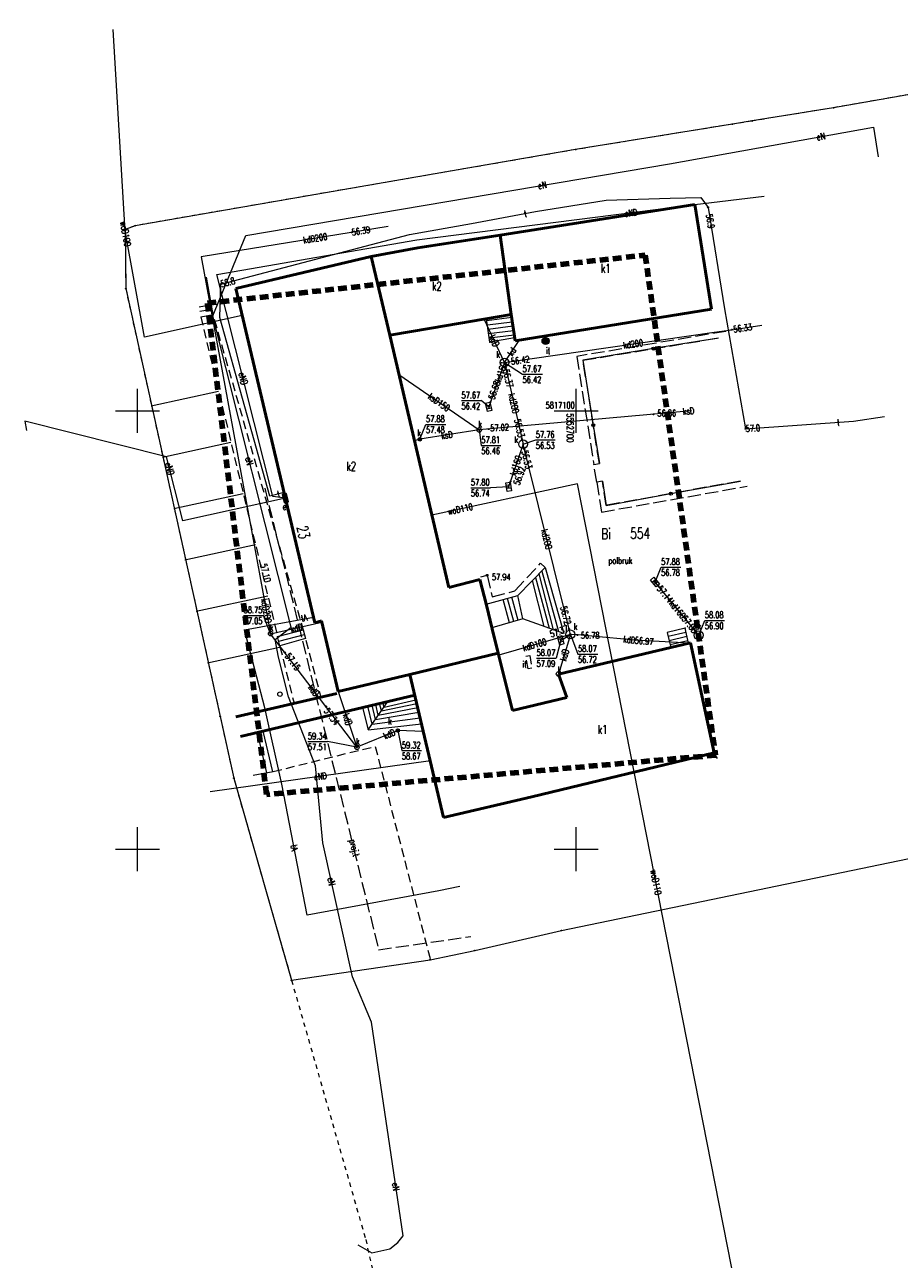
# Model space of a CAD drawing. Header units: metres. Extents: x 5552398 to 5553202, y 5816748 to 5817252.
# Tile 4 of 7: x 5552637 to 5552737, y 5817003 to 5817144. Entities that reach past the tile are written whole.
import ezdxf
from ezdxf.enums import TextEntityAlignment as Align

# ---------------------------------------------------------------- set-up
doc = ezdxf.new("R2010")
doc.units = ezdxf.units.M
doc.header["$MEASUREMENT"] = 0
for name, pattern in [('1', [0]), ('1_OTZI', [1.5, 1, -0.5]), ('2', [1.5, 1, -0.5]), ('2_EGBS', [0]), ('2_EGBSG', [0]), ('2_EGBU_A', [0]), ('3_SUEP_A', [0]), ('3_SUKP', [0]), ('3_SUKS', [0]), ('3_SUPP_P', [2, 1.5, -0.5]), ('3_SUTP_A', [0]), ('3_SUWP', [0]), ('GUZ', [1, 0.5, -0.5]), ('KOC', [1.5, 1, -0.5]), ('KOJ', [0]), ('KOU', [2, 1.5, -0.5]), ('SCH', [0])]:
    doc.linetypes.add(name, pattern=pattern)
doc.layers.get('0').update_dxf_attribs({"color": 250, "linetype": 'CONTINUOUS', "lineweight": 100})
for name, color, linetype, lineweight in [('Dzialki', 7, '1', 18), ('EBT_L_1', 7, '1', 18), ('EBT_R_L_1', 1, '1', 18), ('EGBB_E_T_0', 7, 'CONTINUOUS', 20), ('EGBE_L_3', 7, '2_EGBS', 18), ('Numery_dzialek', 7, 'CONTINUOUS', 13), ('OTZ_E_T_0', 7, 'CONTINUOUS', 0), ('OTZ_L_4', 7, '1_OTZI', 18), ('OTZ_T_2', 7, 'CONTINUOUS', 18), ('Podzial_sekcyjny_krzyze', 7, '1', 18), ('Punkty', 7, 'CONTINUOUS', 18), ('RLINIE_L_0', 2, '2', 100), ('RTEKSTY_T_0', 1, 'CONTINUOUS', 18), ('SDR_L_1', 7, '1', 18), ('SDR_R_L_1', 7, '1', 18), ('SDR_T_3', 7, 'CONTINUOUS', 18), ('SUE_E_T_1', 1, 'CONTINUOUS', 0), ('SUE_T_4', 1, 'CONTINUOUS', 18), ('SUEP_E_T_0', 1, 'CONTINUOUS', 0), ('SUEP_L_0', 1, '3_SUEP_A', 18), ('SUP_T_2', 7, 'CONTINUOUS', 18), ('SUWP_E_T_0', 5, 'CONTINUOUS', 0), ('SUWP_L_0', 5, '3_SUWP', 18), ('SZO_L_1', 7, 'CONTINUOUS', 35)]:
    doc.layers.add(name, color=color, linetype=linetype, lineweight=lineweight)
for name, color, linetype, lineweight, true_color in [('EADTD_T_0', 7, 'CONTINUOUS', 25, 0x800080), ('EGBB_L_0', 7, '2_EGBU_A', 50, 0x804000), ('Numery_uzytkow', 7, 'CONTINUOUS', 13, 0x008000), ('P_SUTP_E_T_0', 7, 'CONTINUOUS', 0, 0xff9100), ('P_SUTP_L_0', 7, '3_SUPP_P', 18, 0xff9100), ('SUK_E_T_4', 7, 'CONTINUOUS', 0, 0x803300), ('SUK_E_T_5', 7, 'CONTINUOUS', 0, 0x803300), ('SUK_L_5', 7, '3_SUKS', 18, 0x803300), ('SUK_T_1', 7, 'CONTINUOUS', 18, 0x803300), ('SUK_T_3', 7, 'CONTINUOUS', 18, 0x803300), ('SUK_T_4', 7, 'CONTINUOUS', 18, 0x803300), ('SUKP_E_T_0', 7, 'CONTINUOUS', 0, 0x803300), ('SUKP_L_0', 7, '3_SUKP', 18, 0x803300), ('SUKR_T_0', 7, 'CONTINUOUS', 18, 0x803300), ('SUTP_E_T_0', 7, 'CONTINUOUS', 0, 0xff9100), ('SUTP_L_0', 7, '3_SUTP_A', 18, 0xff9100), ('SUTR_T_0', 7, 'CONTINUOUS', 18, 0xff9100), ('Uzytki', 7, 'GUZ', 18, 0x008000), ('WUK_R_L_1', 7, '1', 18, 0x804040), ('WUK_R_T_1', 7, 'CONTINUOUS', 18, 0x804040), ('WUK_R_T_3', 7, 'CONTINUOUS', 18, 0x804040)]:
    doc.layers.add(name, color=color, linetype=linetype, lineweight=lineweight, true_color=true_color)
doc.styles.get("Standard").update_dxf_attribs({"font": 'Simplex.SHX', "width": 0.75})

# ---------------------------------------------------------------- blocks, each defined once
blk = doc.blocks.new('GRO')
at = {"linetype": 'Continuous'}
blk.add_circle((0, 0), 0.045, dxfattribs=at)
blk = doc.blocks.new('2_OTZI')
at = {"linetype": 'Continuous'}
for radius in [0.4, 0.375, 0.35, 0.325, 0.3, 0.275, 0.25, 0.225, 0.2, 0.175, 0.15, 0.125, 0.1, 0.075, 0.05, 0.025, 0.005]:
    blk.add_circle((0, 0), radius, dxfattribs=at)
blk = doc.blocks.new('4_SUES')
at = {"linetype": 'Continuous'}
for p, q in [((0.5, 0.25), (-0.5, 0.25)), ((-0.5, 0.25), (-0.5, -0.25)), ((0.5, -0.25), (0.5, 0.25)), ((-0.5, -0.25), (0.5, -0.25))]:
    blk.add_line(p, q, dxfattribs=at)
blk = doc.blocks.new('4_SUKK')
at = {"linetype": 'Continuous'}
for p, q in [((-0.5, -0.25), (-0.5, 0.25)), ((-0.5, 0.25), (0.5, 0.25)), ((-0.175, 0.25), (-0.175, -0.25)), ((0.175, 0.25), (0.175, -0.25)), ((0.5, 0.25), (0.5, -0.25)), ((0.5, -0.25), (-0.5, -0.25))]:
    blk.add_line(p, q, dxfattribs=at)
blk = doc.blocks.new('4_SUKS')
at = {"linetype": 'Continuous'}
blk.add_circle((0, 0), 0.25, dxfattribs=at)
blk = doc.blocks.new('4_SUKU')
at = {"linetype": 'Continuous'}
for radius in [0.2, 0.175, 0.15, 0.125, 0.1, 0.075, 0.05, 0.025, 0.00715]:
    blk.add_circle((0, 0), radius, dxfattribs=at)
blk = doc.blocks.new('4_SUPS')
at = {"linetype": 'Continuous'}
blk.add_circle((0, 0), 0.0625, dxfattribs=at)
blk = doc.blocks.new('4_SUPP')
at = {"linetype": 'Continuous'}
blk.add_circle((0, 0), 0.25, dxfattribs=at)
blk = doc.blocks.new('WSU')
at = {"linetype": 'Continuous'}
for radius in [0.1, 0.075, 0.05]:
    blk.add_circle((0, 0), radius, dxfattribs=at)

msp = doc.modelspace()

# ---------------------------------------------------------------- linework, layer by layer
at = {"layer": 'Dzialki'}
for p, q in [((5552803.59, 5817147.56), (5552729.33, 5817134.56)), ((5552729.33, 5817134.56), (5552720.07, 5817133.05)), ((5552717.81, 5817132.69), (5552699.94, 5817129.79)), ((5552720.07, 5817133.05), (5552717.81, 5817132.69)), ((5552699.94, 5817129.79), (5552649.75, 5817121.11)), ((5552649.75, 5817121.11), (5552648.6, 5817120.68)), ((5552648.6, 5817120.68), (5552648.66, 5817113.93)), ((5552648.66, 5817113.93), (5552659.42, 5817065.15)), ((5552659.42, 5817065.15), (5552660.97, 5817058.1)), ((5552698.34, 5817040.73), (5552784.37, 5817058.56)), ((5552660.97, 5817058.1), (5552667.56, 5817035.05)), ((5552688.45, 5817038.44), (5552698.34, 5817040.73)), ((5552667.56, 5817035.05), (5552683.37, 5817037.4)), ((5552683.37, 5817037.4), (5552688.45, 5817038.44))]:
    msp.add_line(p, q, dxfattribs=at)
at = {"layer": 'EBT_L_1', "linetype": 'SCH', "lineweight": 18}
msp.add_line((5552663.2, 5817058.43), (5552665.47, 5817058.86), dxfattribs=at)
at = {"layer": 'EBT_R_L_1', "linetype": 'SCH', "lineweight": 18}
for p, q in [((5552658.62, 5817110.98), (5552657.86, 5817115.24)), ((5552657.03, 5817111.86), (5552658.42, 5817112.11)), ((5552657.11, 5817111.35), (5552658.51, 5817111.6)), ((5552657.21, 5817110.72), (5552658.62, 5817110.98)), ((5552693.35, 5817078.92), (5552696.48, 5817082.13)), ((5552697.42, 5817075.02), (5552695.77, 5817081.4)), ((5552696.08, 5817081.72), (5552697.99, 5817074.81)), ((5552696.48, 5817082.13), (5552698.58, 5817074.6)), ((5552696.37, 5817075.38), (5552695.03, 5817080.64)), ((5552695.38, 5817081), (5552696.92, 5817075.19)), ((5552689.76, 5817077.93), (5552693.35, 5817078.92)), ((5552692.41, 5817075.82), (5552691.68, 5817078.46)), ((5552692.89, 5817075.96), (5552692.17, 5817078.59)), ((5552693.38, 5817076.1), (5552692.66, 5817078.73)), ((5552693.94, 5817076.26), (5552693.35, 5817078.92)), ((5552693.94, 5817076.26), (5552690.4, 5817075.24)), ((5552698.58, 5817074.6), (5552693.94, 5817076.26)), ((5552665.97, 5817074.24), (5552668.9, 5817075.03)), ((5552666.23, 5817073.2), (5552665.97, 5817074.24)), ((5552666.1, 5817073.72), (5552669.04, 5817074.48)), ((5552669.16, 5817074.03), (5552666.23, 5817073.2)), ((5552668.9, 5817075.03), (5552669.16, 5817074.03)), ((5552678.1, 5817066.2), (5552681.74, 5817067.05)), ((5552675.65, 5817066.15), (5552676.29, 5817063.62)), ((5552676.73, 5817064.25), (5552676.24, 5817066.3)), ((5552676.29, 5817063.62), (5552678.55, 5817066.84)), ((5552677.11, 5817064.79), (5552676.73, 5817066.41)), ((5552677.11, 5817064.79), (5552682.07, 5817065.64)), ((5552677.45, 5817065.28), (5552677.16, 5817066.51)), ((5552677.45, 5817065.28), (5552681.95, 5817066.16)), ((5552677.8, 5817065.77), (5552677.6, 5817066.62)), ((5552677.8, 5817065.77), (5552681.84, 5817066.61)), ((5552678.1, 5817066.2), (5552677.98, 5817066.71)), ((5552676.29, 5817063.62), (5552682.39, 5817064.28)), ((5552676.73, 5817064.25), (5552682.22, 5817065)), ((5552663.65, 5817063.32), (5552664.69, 5817058.71)), ((5552664.28, 5817063.46), (5552665.39, 5817058.84))]:
    msp.add_line(p, q, dxfattribs=at)
at = {"layer": 'EGBB_L_0', "linetype": '2_EGBU_A'}
for p, q in [((5552713.53, 5817123.54), (5552691.32, 5817120.04)), ((5552715.44, 5817111.59), (5552713.53, 5817123.54)), ((5552691.32, 5817120.04), (5552681.96, 5817118.57)), ((5552692.6, 5817110.98), (5552691.32, 5817120.04)), ((5552681.96, 5817118.57), (5552676.65, 5817117.6)), ((5552676.65, 5817117.6), (5552661.21, 5817113.93)), ((5552678.75, 5817108.61), (5552676.65, 5817117.6)), ((5552661.21, 5817113.93), (5552670.22, 5817075.81)), ((5552683.46, 5817109.41), (5552692.6, 5817110.98)), ((5552692.6, 5817110.98), (5552693.05, 5817107.96)), ((5552693.05, 5817107.96), (5552715.44, 5817111.59)), ((5552678.75, 5817108.61), (5552683.46, 5817109.41)), ((5552685.47, 5817079.83), (5552678.75, 5817108.61)), ((5552689.02, 5817080.77), (5552685.47, 5817079.83)), ((5552689.78, 5817077.83), (5552689.02, 5817080.77)), ((5552690.43, 5817075.14), (5552689.78, 5817077.83)), ((5552670.22, 5817075.81), (5552670.99, 5817076.03)), ((5552670.99, 5817076.03), (5552672.87, 5817067.97)), ((5552691.12, 5817072.34), (5552690.43, 5817075.14)), ((5552713.05, 5817073.54), (5552697.98, 5817069.98)), ((5552715.72, 5817060.98), (5552713.05, 5817073.54)), ((5552681.06, 5817069.94), (5552691.12, 5817072.34)), ((5552692.76, 5817065.8), (5552691.12, 5817072.34)), ((5552672.87, 5817067.97), (5552681.06, 5817069.94)), ((5552681.06, 5817069.94), (5552684.89, 5817053.62)), ((5552697.98, 5817069.98), (5552698.95, 5817067.32)), ((5552698.95, 5817067.32), (5552692.76, 5817065.8)), ((5552694.94, 5817055.96), (5552715.72, 5817060.98)), ((5552684.89, 5817053.62), (5552694.94, 5817055.96))]:
    msp.add_line(p, q, dxfattribs=at)
at = {"layer": 'EGBE_L_3', "linetype": '2_EGBS'}
for p, q in [((5552689.8, 5817110.5), (5552692.6, 5817110.98)), ((5552689.83, 5817110.29), (5552692.65, 5817110.66)), ((5552692.6, 5817110.98), (5552692.99, 5817108.33)), ((5552689.89, 5817109.79), (5552692.72, 5817110.16)), ((5552689.96, 5817109.3), (5552692.8, 5817109.67)), ((5552690.02, 5817108.8), (5552692.87, 5817109.17)), ((5552690.09, 5817108.31), (5552692.94, 5817108.68)), ((5552692.99, 5817108.33), (5552690.15, 5817107.81)), ((5552712.41, 5817075.22), (5552710.37, 5817074.73)), ((5552710.37, 5817074.73), (5552710.78, 5817073)), ((5552712.52, 5817074.73), (5552710.48, 5817074.27)), ((5552712.63, 5817074.25), (5552710.6, 5817073.78)), ((5552712.74, 5817073.76), (5552710.71, 5817073.29)), ((5552710.78, 5817073), (5552712.81, 5817073.48))]:
    msp.add_line(p, q, dxfattribs=at)
at = {"layer": 'EGBE_L_3', "linetype": '2_EGBSG'}
for p, q in [((5552690.15, 5817107.81), (5552689.8, 5817110.5)), ((5552712.81, 5817073.48), (5552712.41, 5817075.22))]:
    msp.add_line(p, q, dxfattribs=at)
at = {"layer": 'EGBE_L_3', "linetype": '2_EGBS'}
for p in [(5552690.15, 5817107.81), (5552712.41, 5817075.22)]:
    msp.add_point(p, dxfattribs=at)
at = {"layer": 'OTZ_L_4', "linetype": '1_OTZI'}
for p, q in [((5552694.27, 5817072.01), (5552694.71, 5817072.08)), ((5552694.52, 5817070.56), (5552694.27, 5817072.01)), ((5552694.71, 5817072.08), (5552694.94, 5817070.63)), ((5552694.94, 5817070.63), (5552694.52, 5817070.56))]:
    msp.add_line(p, q, dxfattribs=at)
at = {"layer": 'P_SUTP_L_0', "linetype": '3_SUPP_P'}
for p, q in [((5552664.5, 5817091.19), (5552674.63, 5817050.12)), ((5552674.63, 5817050.12), (5552677.48, 5817038.53)), ((5552677.48, 5817038.53), (5552688, 5817040.04))]:
    msp.add_line(p, q, dxfattribs=at)
at = {"layer": 'Podzial_sekcyjny_krzyze'}
for p, q in [((5552650, 5817097.5), (5552650, 5817102.5)), ((5552700, 5817097.5), (5552700, 5817102.5)), ((5552647.5, 5817100), (5552652.5, 5817100)), ((5552697.5, 5817100), (5552702.5, 5817100)), ((5552650, 5817047.5), (5552650, 5817052.5)), ((5552700, 5817047.5), (5552700, 5817052.5)), ((5552647.5, 5817050), (5552652.5, 5817050)), ((5552697.5, 5817050), (5552702.5, 5817050))]:
    msp.add_line(p, q, dxfattribs=at)
at = {"layer": 'RLINIE_L_0', "linetype": '2'}
for p, q in [((5552657.97, 5817112.28), (5552707.87, 5817117.75)), ((5552707.87, 5817117.75), (5552715.88, 5817060.72)), ((5552664.71, 5817056.23), (5552657.97, 5817112.28)), ((5552715.88, 5817060.72), (5552664.71, 5817056.23))]:
    msp.add_line(p, q, dxfattribs=at)
at = {"layer": 'SDR_L_1', "linetype": 'KOU', "lineweight": 18}
for p, q in [((5552717.05, 5817109.05), (5552700.06, 5817106.2)), ((5552700.78, 5817105.77), (5552716.21, 5817108.3)), ((5552700.06, 5817106.2), (5552702.02, 5817093.87)), ((5552702.65, 5817093.98), (5552700.78, 5817105.77)), ((5552702.02, 5817093.87), (5552702.65, 5817093.98)), ((5552702.35, 5817091.86), (5552702.02, 5817093.87)), ((5552703.01, 5817091.96), (5552702.35, 5817091.86)), ((5552702.35, 5817091.86), (5552702.89, 5817088.45)), ((5552702.89, 5817088.45), (5552719.48, 5817091.4)), ((5552703.43, 5817089.21), (5552703.01, 5817091.96)), ((5552718.74, 5817091.99), (5552703.43, 5817089.21)), ((5552693.01, 5817079.47), (5552695.95, 5817082.61)), ((5552695.95, 5817082.61), (5552696.48, 5817082.13)), ((5552689.12, 5817081.05), (5552689.85, 5817081.24)), ((5552689.85, 5817081.24), (5552690.42, 5817078.78)), ((5552690.42, 5817078.78), (5552693.01, 5817079.47))]:
    msp.add_line(p, q, dxfattribs=at)
at = {"layer": 'SDR_L_1', "linetype": 'KOJ', "lineweight": 50}
for p, q in [((5552661.21, 5817065.11), (5552672.73, 5817067.76)), ((5552661.73, 5817062.86), (5552681.62, 5817067.57))]:
    msp.add_line(p, q, dxfattribs=at)
at = {"layer": 'SDR_R_L_1', "linetype": 'KOC', "lineweight": 18}
for p, q in [((5552657.21, 5817110.72), (5552666, 5817074.1)), ((5552668.96, 5817074.82), (5552658.62, 5817110.98)), ((5552666.23, 5817073.13), (5552667.85, 5817066.64)), ((5552669.2, 5817073.83), (5552670.9, 5817067.34)), ((5552665.47, 5817058.86), (5552677.09, 5817061.73)), ((5552677.09, 5817061.73), (5552683.4, 5817037.31)), ((5552716.1, 5817060.33), (5552715.72, 5817060.98))]:
    msp.add_line(p, q, dxfattribs=at)
at = {"layer": 'SUEP_L_0', "linetype": '3_SUEP_A'}
for p, q in [((5552710.63, 5817128.18), (5552733.89, 5817132.35)), ((5552733.89, 5817132.35), (5552734.42, 5817128.96)), ((5552662.36, 5817119.99), (5552710.63, 5817128.18)), ((5552681.84, 5817119.51), (5552713.53, 5817123.54)), ((5552713.53, 5817123.54), (5552721.42, 5817124.47)), ((5552658.57, 5817110.81), (5552662.36, 5817119.99)), ((5552659.03, 5817115.55), (5552681.84, 5817119.51)), ((5552665.44, 5817090.22), (5552659.03, 5817115.55)), ((5552667.5, 5817075.32), (5552658.57, 5817110.81)), ((5552653.32, 5817094.75), (5552637.14, 5817098.8)), ((5552637.14, 5817098.8), (5552637.36, 5817097.76)), ((5552655.16, 5817087.46), (5552653.32, 5817094.75)), ((5552666.86, 5817090.04), (5552655.16, 5817087.46)), ((5552666.86, 5817090.04), (5552665.44, 5817090.22)), ((5552665.69, 5817073.93), (5552667.5, 5817075.32)), ((5552666.07, 5817071.92), (5552665.69, 5817073.93)), ((5552667.21, 5817067.38), (5552666.07, 5817071.92)), ((5552670.27, 5817059.51), (5552667.21, 5817067.38)), ((5552683.38, 5817060.07), (5552658.3, 5817056.55)), ((5552671.13, 5817050.71), (5552670.27, 5817059.51)), ((5552674.52, 5817035.44), (5552671.13, 5817050.71)), ((5552676.68, 5817030.27), (5552674.52, 5817035.44)), ((5552680.28, 5817005.9), (5552676.68, 5817030.27)), ((5552678.77, 5817004.44), (5552679.68, 5817005.14)), ((5552679.68, 5817005.14), (5552680.28, 5817005.9)), ((5552675.13, 5817004.87), (5552676.7, 5817003.96)), ((5552676.7, 5817003.96), (5552678.77, 5817004.44))]:
    msp.add_line(p, q, dxfattribs=at)
at = {"layer": 'SUK_L_5', "linetype": '3_SUKS'}
for centre in [(5552691.83, 5817105.5), (5552693.95, 5817096.19), (5552699.34, 5817074.5), (5552713.97, 5817074.4)]:
    msp.add_circle(centre, 0.5, dxfattribs=at)
at = {"layer": 'SUKP_L_0', "linetype": '3_SUKP'}
for p, q in [((5552678.56, 5817121.01), (5552657.26, 5817117.57)), ((5552657.26, 5817117.57), (5552665.17, 5817074.58)), ((5552691.83, 5817105.5), (5552689.5, 5817110.45)), ((5552715.75, 5817108.97), (5552717.74, 5817109.25)), ((5552717.74, 5817109.25), (5552721.16, 5817109.75)), ((5552691.83, 5817105.5), (5552715.75, 5817108.97)), ((5552691.83, 5817105.5), (5552693.51, 5817108.03)), ((5552691.83, 5817105.5), (5552690.03, 5817100.45)), ((5552691.83, 5817105.5), (5552693.95, 5817096.19)), ((5552679.8, 5817104.13), (5552688.95, 5817097.81)), ((5552713.15, 5817099.99), (5552688.95, 5817097.81)), ((5552682.18, 5817096.75), (5552681.56, 5817096.57)), ((5552688.95, 5817097.81), (5552682.18, 5817096.75)), ((5552693.95, 5817096.19), (5552692.3, 5817091.33)), ((5552699.19, 5817075.1), (5552693.95, 5817096.19)), ((5552713.97, 5817074.4), (5552708.99, 5817080.47)), ((5552665.17, 5817074.58), (5552671.02, 5817075.89)), ((5552675.01, 5817061.62), (5552665.17, 5817074.58)), ((5552699.34, 5817074.5), (5552691.17, 5817072.13)), ((5552699.34, 5817074.5), (5552697.98, 5817069.98)), ((5552698.25, 5817073.83), (5552698.54, 5817074.01)), ((5552698.54, 5817074.01), (5552699.34, 5817074.5)), ((5552699.34, 5817074.5), (5552699.19, 5817075.1)), ((5552700.16, 5817074.43), (5552699.34, 5817074.5)), ((5552706.68, 5817073.83), (5552700.16, 5817074.43)), ((5552712.92, 5817073.51), (5552706.68, 5817073.83)), ((5552672.87, 5817067.97), (5552675.01, 5817061.62)), ((5552679.67, 5817063.54), (5552675.01, 5817061.62)), ((5552682.59, 5817063.43), (5552679.67, 5817063.54))]:
    msp.add_line(p, q, dxfattribs=at)
at = {"layer": 'SUKR_T_0', "linetype": 'Continuous', "lineweight": 0}
for p, q in [((5552691.83, 5817105.5), (5552693.89, 5817104.17)), ((5552693.89, 5817104.17), (5552696.15, 5817104.17)), ((5552686.93, 5817101.16), (5552689.18, 5817101.16)), ((5552690.03, 5817100.45), (5552689.18, 5817101.16)), ((5552682.18, 5817096.75), (5552682.88, 5817098.45)), ((5552682.88, 5817098.45), (5552685.16, 5817098.45)), ((5552688.95, 5817097.81), (5552689.19, 5817096.05)), ((5552693.95, 5817096.19), (5552695.4, 5817096.67)), ((5552695.4, 5817096.67), (5552697.62, 5817096.67)), ((5552689.19, 5817096.05), (5552691.42, 5817096.05)), ((5552688, 5817091.22), (5552690.25, 5817091.22)), ((5552692.3, 5817091.33), (5552690.25, 5817091.22)), ((5552708.99, 5817080.47), (5552709.69, 5817082.17)), ((5552709.69, 5817082.17), (5552711.94, 5817082.17)), ((5552662.1, 5817076.66), (5552664.35, 5817076.66)), ((5552665.17, 5817074.58), (5552664.35, 5817076.66)), ((5552713.97, 5817074.4), (5552714.67, 5817076.1)), ((5552714.67, 5817076.1), (5552716.92, 5817076.1)), ((5552699.34, 5817074.5), (5552700.21, 5817072.25)), ((5552698.25, 5817073.83), (5552697.74, 5817071.79)), ((5552695.49, 5817071.79), (5552697.74, 5817071.79)), ((5552700.21, 5817072.25), (5552702.47, 5817072.25)), ((5552679.67, 5817063.54), (5552680.13, 5817061.24)), ((5552669.42, 5817062.28), (5552671.67, 5817062.28)), ((5552675.01, 5817061.62), (5552671.67, 5817062.28)), ((5552680.13, 5817061.24), (5552682.36, 5817061.24))]:
    msp.add_line(p, q, dxfattribs=at)
at = {"layer": 'SUTP_L_0', "linetype": '3_SUTP_A'}
for p, q in [((5552695.36, 5817122.71), (5552703.44, 5817124.02)), ((5552703.44, 5817124.02), (5552710.71, 5817124.23)), ((5552710.71, 5817124.23), (5552714.2, 5817124.34)), ((5552714.2, 5817124.34), (5552715.04, 5817123.2)), ((5552688.07, 5817121.34), (5552695.36, 5817122.71)), ((5552715.04, 5817123.2), (5552716.93, 5817111.64)), ((5552680.99, 5817120.12), (5552688.07, 5817121.34)), ((5552659.48, 5817114.43), (5552680.99, 5817120.12)), ((5552659.4, 5817110.64), (5552659.48, 5817114.43)), ((5552665.08, 5817090.26), (5552659.4, 5817110.64)), ((5552716.93, 5817111.64), (5552719.31, 5817097.95)), ((5552719.31, 5817097.95), (5552731.6, 5817098.81)), ((5552731.6, 5817098.81), (5552735.14, 5817099.33)), ((5552666.71, 5817090.67), (5552665.08, 5817090.26)), ((5552662.19, 5817075.02), (5552670.06, 5817076.48)), ((5552664.53, 5817066.12), (5552662.19, 5817075.02)), ((5552666.45, 5817057.43), (5552664.53, 5817066.12)), ((5552669.35, 5817042.47), (5552666.45, 5817057.43)), ((5552684.33, 5817045.26), (5552669.35, 5817042.47)), ((5552686.74, 5817045.74), (5552684.33, 5817045.26))]:
    msp.add_line(p, q, dxfattribs=at)
at = {"layer": 'SUWP_L_0', "linetype": '3_SUWP'}
for p, q in [((5552648.59, 5817120.47), (5552647.23, 5817143.5)), ((5552650.81, 5817108.4), (5552648.59, 5817120.47)), ((5552661.93, 5817110.88), (5552650.81, 5817108.4)), ((5552700.17, 5817091.66), (5552683.54, 5817088.1)), ((5552720.33, 5816989.05), (5552700.17, 5817091.66))]:
    msp.add_line(p, q, dxfattribs=at)
at = {"layer": 'SZO_L_1', "linetype": '1', "lineweight": 18}
for p, q in [((5552716.21, 5817108.3), (5552708.81, 5817107.09)), ((5552708.81, 5817107.09), (5552700.78, 5817105.77)), ((5552700.78, 5817105.77), (5552701.95, 5817098.36)), ((5552701.95, 5817098.36), (5552702.65, 5817093.98)), ((5552703.01, 5817091.96), (5552703.43, 5817089.21)), ((5552710.81, 5817090.55), (5552718.74, 5817091.99)), ((5552703.43, 5817089.21), (5552710.81, 5817090.55))]:
    msp.add_line(p, q, dxfattribs=at)
for centre in [(5552708.81, 5817107.09), (5552701.95, 5817098.36), (5552710.81, 5817090.55)]:
    msp.add_circle(centre, 0.17, dxfattribs=at)
at = {"layer": 'Uzytki'}
for p, q in [((5552777.39, 5817142.97), (5552732.78, 5817135.16)), ((5552729.33, 5817134.56), (5552720.07, 5817133.05)), ((5552732.78, 5817135.16), (5552729.33, 5817134.56)), ((5552717.81, 5817132.69), (5552699.94, 5817129.79)), ((5552720.07, 5817133.05), (5552717.81, 5817132.69)), ((5552699.94, 5817129.79), (5552649.75, 5817121.11)), ((5552649.75, 5817121.11), (5552648.6, 5817120.68)), ((5552648.6, 5817120.68), (5552648.66, 5817113.93)), ((5552648.66, 5817113.93), (5552659.42, 5817065.15)), ((5552659.42, 5817065.15), (5552660.97, 5817058.1)), ((5552660.97, 5817058.1), (5552667.56, 5817035.05)), ((5552667.56, 5817035.05), (5552676.01, 5817005.48)), ((5552676.01, 5817005.48), (5552681.69, 5816980.67))]:
    msp.add_line(p, q, dxfattribs=at)
at = {"layer": 'WUK_R_L_1', "lineweight": 18}
for p, q in [((5552651.57, 5817100.58), (5552659.24, 5817102.25)), ((5552652.85, 5817094.72), (5552660.64, 5817096.42)), ((5552654.13, 5817088.85), (5552662.04, 5817090.58)), ((5552655.41, 5817082.99), (5552663.45, 5817084.74)), ((5552656.69, 5817077.13), (5552664.85, 5817078.91)), ((5552657.97, 5817071.27), (5552666.17, 5817073.06))]:
    msp.add_line(p, q, dxfattribs=at)

# ---------------------------------------------------------------- block references
at = {"layer": 'OTZ_T_2'}
msp.add_blockref('2_OTZI', (5552696.51, 5817107.96), dxfattribs=at)
at = {"layer": 'Punkty'}
for p in [(5552729.33, 5817134.56), (5552717.81, 5817132.69), (5552720.07, 5817133.05), (5552699.94, 5817129.79), (5552648.6, 5817120.68), (5552649.75, 5817121.11), (5552648.66, 5817113.93), (5552659.42, 5817065.15), (5552660.97, 5817058.1), (5552698.34, 5817040.73), (5552683.37, 5817037.4), (5552688.45, 5817038.44), (5552667.56, 5817035.05)]:
    msp.add_blockref('GRO', p, dxfattribs=at)
at = {"layer": 'SUE_T_4', "rotation": 283.3039629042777}
msp.add_blockref('4_SUES', (5552666.86, 5817090.04), dxfattribs=at)
at = {"layer": 'SUK_T_1'}
for p, rotation in [((5552690.03, 5817100.45), 102.699998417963), ((5552692.3, 5817091.33), 278.450000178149), ((5552708.99, 5817080.47), 309.370000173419), ((5552698.25, 5817073.83), 103.7299909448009)]:
    msp.add_blockref('4_SUKK', p, dxfattribs=dict(at, rotation=rotation))
at = {"layer": 'SUK_T_3'}
for p in [(5552688.95, 5817097.81), (5552665.17, 5817074.58), (5552697.98, 5817069.98), (5552675.01, 5817061.62)]:
    msp.add_blockref('4_SUKS', p, dxfattribs=at)
at = {"layer": 'SUK_T_4'}
for p in [(5552682.18, 5817096.75), (5552679.67, 5817063.54)]:
    msp.add_blockref('4_SUKU', p, dxfattribs=at)
at = {"layer": 'SUKR_T_0'}
for p, rotation in [((5552674.41, 5817120.34), 8.260010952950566), ((5552717.74, 5817109.25), 8.240012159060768), ((5552691.97, 5817104.9), 225.0000133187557), ((5552692.34, 5817105.57), 8.240012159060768), ((5552708.83, 5817099.6), 5.14000786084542), ((5552690.03, 5817097.91), 5.660003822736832), ((5552693.81, 5817096.79), 89.99999931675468), ((5552694.09, 5817095.63), 283.9600025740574), ((5552709.38, 5817080), 309.370000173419), ((5552699.19, 5817075.1), 283.9600025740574), ((5552700.16, 5817074.43), 355.3499999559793), ((5552713.62, 5817074.83), 309.370000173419), ((5552706.68, 5817073.83), 354.3899997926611), ((5552666.79, 5817072.45), 305.8000003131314), ((5552671.48, 5817066.27), 306.3100002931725)]:
    msp.add_blockref('4_SUPS', p, dxfattribs=dict(at, rotation=rotation))
for p in [(5552691.83, 5817105.5), (5552690.24, 5817101.03), (5552690.03, 5817100.45), (5552682.18, 5817096.75), (5552688.95, 5817097.81), (5552693.95, 5817096.19), (5552692.3, 5817091.33), (5552692.51, 5817091.94), (5552708.99, 5817080.47), (5552665.17, 5817074.58), (5552698.54, 5817074.01), (5552699.34, 5817074.5), (5552713.97, 5817074.4), (5552698.25, 5817073.83), (5552679.67, 5817063.54), (5552675.01, 5817061.62)]:
    msp.add_blockref('4_SUPS', p, dxfattribs=at)
at = {"layer": 'SUP_T_2'}
msp.add_blockref('4_SUPP', (5552666.23, 5817067.68), dxfattribs=at)
at = {"layer": 'SUTR_T_0'}
for p in [(5552715.04, 5817123.2), (5552659.48, 5817114.43), (5552719.31, 5817097.95)]:
    msp.add_blockref('4_SUPS', p, dxfattribs=at)
at = {"layer": 'WUK_R_T_1'}
msp.add_blockref('WSU', (5552689.85, 5817081.24), dxfattribs=at)

# ---------------------------------------------------------------- texts
at = {"layer": 'EADTD_T_0', "width": 0.7}
msp.add_text('23', height=1.25, rotation=283.302, dxfattribs=at).set_placement((5552668.3, 5817086), align=Align.CENTER)
at = {"layer": 'EGBB_E_T_0', "width": 0.7}
for s, p in [('k1', (5552703.38, 5817116.24)), ('k2', (5552684.12, 5817114.2)), ('k2', (5552674.36, 5817093.67)), ('k1', (5552703.01, 5817063.66))]:
    msp.add_text(s, height=1, dxfattribs=at).set_placement(p, align=Align.MIDDLE)
at = {"layer": 'Numery_dzialek', "width": 0.7}
msp.add_text('554', height=1.25, dxfattribs=at).set_placement((5552707.3, 5817086.03), align=Align.MIDDLE)
at = {"layer": 'Numery_uzytkow', "width": 0.7}
msp.add_text('Bi', height=1.25, dxfattribs=at).set_placement((5552703.4, 5817086.59), align=Align.TOP_CENTER)
at = {"layer": 'OTZ_E_T_0', "lineweight": 9, "width": 0.7}
for p in [(5552696.8, 5817106.87), (5552694.12, 5817071.1)]:
    msp.add_text('it', height=0.75, dxfattribs=at).set_placement(p, align=Align.MIDDLE)
at = {"layer": 'P_SUTP_E_T_0', "lineweight": 9, "width": 0.7}
msp.add_text('proj.t', height=0.75, rotation=283.8463, dxfattribs=at).set_placement((5552674.63, 5817050.12), align=Align.MIDDLE)
at = {"layer": 'RTEKSTY_T_0', "lineweight": 9, "width": 0.7}
msp.add_text('5817100', height=0.75, dxfattribs=at).set_placement((5552696.52, 5817100.25))
msp.add_text('5552700', height=0.75, rotation=270, dxfattribs=at).set_placement((5552698.93, 5817099.71))
at = {"layer": 'SDR_T_3', "width": 0.7}
msp.add_text('polbruk', height=0.75, dxfattribs=at).set_placement((5552705.03, 5817082.8), align=Align.MIDDLE)
at = {"layer": 'SUE_E_T_1', "lineweight": 9, "width": 0.7}
msp.add_text('e', height=0.75, dxfattribs=at).set_placement((5552666.55, 5817088.7))
at = {"layer": 'SUEP_E_T_0', "lineweight": 9, "width": 0.7}
for s, rotation, p in [('eN', 10.1639, (5552727.89, 5817131.27)), ('eN', 9.6297, (5552696.13, 5817125.72)), ('eND', 7.1428, (5552706.24, 5817122.57)), ('eND', 284.2011, (5552662.04, 5817103.67)), ('eND', 284.1656, (5552653.67, 5817093.38)), ('eN', 284.1236, (5552662.74, 5817094.26)), ('eND', 7.9893, (5552670.84, 5817058.31)), ('eN', 282.5169, (5552672.11, 5817046.31)), ('eN', 278.4031, (5552679.45, 5817011.5))]:
    msp.add_text(s, height=0.75, rotation=rotation, dxfattribs=at).set_placement(p, align=Align.MIDDLE)
at = {"layer": 'SUK_E_T_4', "lineweight": 9, "width": 0.7}
for p in [(5552690.91, 5817106.05), (5552692.97, 5817096.33), (5552699.73, 5817075.03), (5552713.84, 5817075.06)]:
    msp.add_text('k', height=0.75, dxfattribs=at).set_placement(p)
for p in [(5552689.25, 5817098.11), (5552665.47, 5817074.88), (5552698.3, 5817070.1), (5552675.31, 5817061.92)]:
    msp.add_text('k', height=0.75, dxfattribs=at).set_placement(p, align=Align.RIGHT)
at = {"layer": 'SUK_E_T_5', "lineweight": 9, "width": 0.7}
for p in [(5552682.3, 5817097.11), (5552678.97, 5817064.24)]:
    msp.add_text('k', height=0.75, dxfattribs=at).set_placement(p, align=Align.RIGHT)
at = {"layer": 'SUKP_E_T_0', "lineweight": 9, "width": 0.7}
for s, rotation, p in [('kdD200', 9.1742, (5552670.25, 5817119.67)), ('kdD', 295.2067, (5552690.66, 5817107.97)), ('kd200', 8.2449, (5552706.5, 5817107.62)), ('kd', 56.4146, (5552692.67, 5817106.76)), ('kd160', 70.3821, (5552691.43, 5817104.42)), ('ksD150', 325.396, (5552684.37, 5817100.97)), ('kd200', 282.8282, (5552692.89, 5817100.84)), ('ksD', 5.1475, (5552712.8, 5817099.96)), ('ksD', 8.8987, (5552685.25, 5817097.23)), ('kd160', 71.2473, (5552693.12, 5817093.76)), ('kd200', 283.9554, (5552696.64, 5817085.34)), ('kdD200', 280.4256, (5552664.69, 5817077.18)), ('kd160', 309.3664, (5552711.56, 5817077.33)), ('kdD', 12.6221, (5552668.1, 5817075.24)), ('kdD100', 16.1767, (5552695.26, 5817073.32)), ('kdD', 354.8056, (5552706.05, 5817073.89)), ('kdD', 74.0868, (5552698.67, 5817072.15)), ('kdD', 307.2079, (5552670.09, 5817068.1)), ('kdD', 288.6242, (5552673.94, 5817064.79)), ('kdD', 22.3925, (5552678.69, 5817063.14))]:
    msp.add_text(s, height=0.75, rotation=rotation, dxfattribs=at).set_placement(p, align=Align.MIDDLE)
at = {"layer": 'SUKR_T_0', "lineweight": 9, "width": 0.7}
for s, rotation, p in [('56.39', 9.1686, (5552674.41, 5817120.34)), ('56.33', 8.2449, (5552717.92, 5817109.28)), ('56.42', 8.2449, (5552692.57, 5817105.61)), ('56.37', 282.8282, (5552692.01, 5817104.72)), ('56.68', 71.222, (5552690.32, 5817101.33)), ('56.53', 282.8282, (5552693.3, 5817099.05)), ('56.53', 283.9554, (5552694.13, 5817095.46)), ('56.92', 70.6022, (5552693.18, 5817091.57)), ('57.14', 309.3664, (5552709.46, 5817079.9)), ('56.72', 283.9554, (5552698.55, 5817077.7)), ('57.37', 19.5327, (5552697.03, 5817074.49)), ('57.08', 309.3664, (5552712.28, 5817076.46)), ('56.97', 354.8311, (5552706.68, 5817073.83))]:
    msp.add_text(s, height=0.75, rotation=rotation, dxfattribs=at).set_placement(p, align=Align.MIDDLE_LEFT)
for s, p in [('57.67', (5552693.89, 5817105.17)), ('56.42', (5552693.89, 5817103.92)), ('57.67', (5552686.93, 5817102.16)), ('56.42', (5552686.93, 5817100.91)), ('57.88', (5552682.88, 5817099.45)), ('57.48', (5552682.88, 5817098.2)), ('57.81', (5552689.19, 5817097.05)), ('57.76', (5552695.4, 5817097.67)), ('56.46', (5552689.19, 5817095.8)), ('56.53', (5552695.4, 5817096.42)), ('57.80', (5552688, 5817092.22)), ('56.74', (5552688, 5817090.97)), ('57.88', (5552709.69, 5817083.17)), ('56.78', (5552709.69, 5817081.92)), ('58.75', (5552662.1, 5817077.66)), ('58.08', (5552714.67, 5817077.1)), ('57.05', (5552662.1, 5817076.41)), ('56.90', (5552714.67, 5817075.85)), ('58.07', (5552695.49, 5817072.79)), ('58.07', (5552700.21, 5817073.25)), ('57.09', (5552695.49, 5817071.54)), ('56.72', (5552700.21, 5817072)), ('59.34', (5552669.42, 5817063.28)), ('57.51', (5552669.42, 5817062.03)), ('59.32', (5552680.13, 5817062.24)), ('58.67', (5552680.13, 5817060.99))]:
    msp.add_text(s, height=0.75, dxfattribs=at).set_placement(p, align=Align.TOP_LEFT)
msp.add_text('56.86', height=0.75, dxfattribs=at).set_placement((5552709.26, 5817099.35))
for s, rotation, p in [('57.02', 3.4566, (5552690.23, 5817097.65)), ('57.15', 307.1642, (5552666.77, 5817071.98)), ('57.34', 307.1993, (5552671.2, 5817065.74))]:
    msp.add_text(s, height=0.75, rotation=rotation, dxfattribs=at).set_placement(p)
msp.add_text('56.78', height=0.75, dxfattribs=at).set_placement((5552700.53, 5817074.39), align=Align.MIDDLE_LEFT)
at = {"layer": 'SUTP_E_T_0', "lineweight": 9, "width": 0.7}
for s, rotation, p in [('t', 10.6604, (5552694.2, 5817122.49)), ('t', 3.9994, (5552729.88, 5817098.69)), ('t', 14.0445, (5552666.06, 5817090.51)), ('tA', 10.5309, (5552668.98, 5817076.38)), ('tA', 280.9707, (5552667.86, 5817050.15))]:
    msp.add_text(s, height=0.75, rotation=rotation, dxfattribs=at).set_placement(p, align=Align.MIDDLE)
at = {"layer": 'SUTR_T_0', "lineweight": 9, "width": 0.7}
for s, rotation, p in [('56.9', 279.2798, (5552715.17, 5817122.43)), ('58.8', 14.8107, (5552659.48, 5817114.43)), ('57.0', 3.9994, (5552719.31, 5817097.95))]:
    msp.add_text(s, height=0.75, rotation=rotation, dxfattribs=at).set_placement(p, align=Align.MIDDLE_LEFT)
at = {"layer": 'SUWP_E_T_0', "lineweight": 9, "width": 0.7}
for s, rotation, p in [('woD100', 280.4218, (5552648.64, 5817120.18)), ('woD110', 12.083, (5552686.78, 5817088.79)), ('woD110', 281.1154, (5552709.1, 5817046.22))]:
    msp.add_text(s, height=0.75, rotation=rotation, dxfattribs=at).set_placement(p, align=Align.MIDDLE)
at = {"layer": 'WUK_R_T_3', "width": 0.7}
msp.add_text('57.10', height=0.75, rotation=283.63, dxfattribs=at).set_placement((5552663.99, 5817082.46))
msp.add_text('57.94', height=0.75, dxfattribs=at).set_placement((5552690.4, 5817080.67))

doc.saveas('drawing.dxf')
